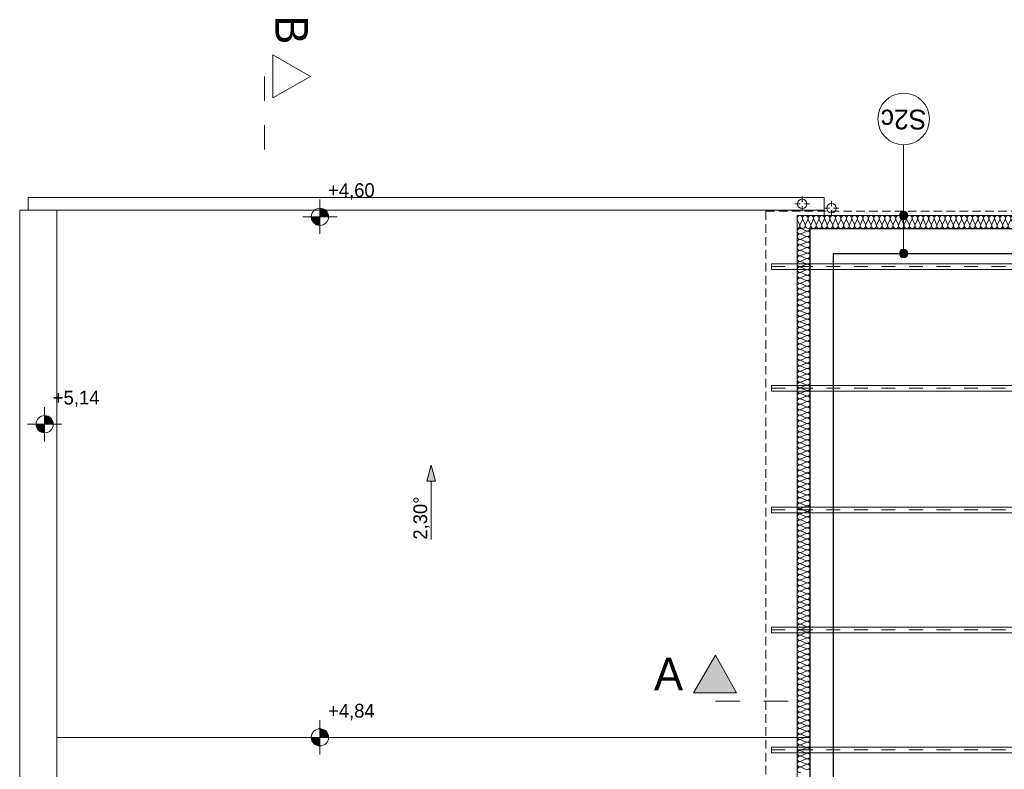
# Model space of a CAD drawing. Extents: x -515158 to -464725, y 20769 to 114053.
# Tile 62 of 69: x -498138 to -486688, y 105335 to 114053. Entities that reach past the tile are written whole.
import ezdxf

# ---------------------------------------------------------------- set-up
doc = ezdxf.new("R2010")
doc.units = 0
doc.header["$MEASUREMENT"] = 0
for name, pattern in [('Dashed', [564.444447, 282.222223, -282.222223]), ('Krawędzie ukryte', [150, 100, -50]), ('Przerywana', [320, 160, -160])]:
    doc.linetypes.add(name, pattern=pattern)
for name, color, linetype, lineweight in [('#podkład', 252, 'Continuous', 9), ('0_Nr_Pióra__21', 252, 'Continuous', 9), ('Arch ocieplenie_Nr_Pióra__44', 252, 'Continuous', 9), ('Arch opisy_Nr_Pióra__1', 252, 'Continuous', 25), ('Arch opisy_Nr_Pióra__21', 252, 'Continuous', 9), ('Arch wykończenie_Nr_Pióra__3', 252, 'Continuous', 18), ('INWENT DACH_Nr_Pióra__2', 252, 'Continuous', 13), ('INWENT DACH_Nr_Pióra__21', 252, 'Continuous', 9), ('INWENT KONST. DREWNIANA_Nr_Pióra__2', 252, 'Continuous', 13), ('INWENT KONST. DREWNIANA_Nr_Pióra__21', 252, 'Continuous', 9), ('INWENT OPISY_Nr_Pióra__21', 252, 'Continuous', 9), ('INWENT OPISY_Nr_Pióra__41', 252, 'Continuous', 15), ('INWENT RURY SPUSTOWE_Nr_Pióra__2', 252, 'Continuous', 13), ('INWENT RZĘDNE_Nr_Pióra__21', 252, 'Continuous', 9), ('INWENT.ŚCIANY_Nr_Pióra__1', 252, 'Continuous', 25), ('INWENT.ŚCIANY_Nr_Pióra__2', 252, 'Continuous', 13)]:
    doc.layers.add(name, color=color, linetype=linetype, lineweight=lineweight)
for name, color, linetype in [('Arch ocieplenie', 252, 'Continuous'), ('Arch opisy', 252, 'Continuous'), ('INWENT DACH', 252, 'Continuous'), ('INWENT RZĘDNE', 252, 'Continuous')]:
    doc.layers.add(name, color=color, linetype=linetype)
doc.styles.add('GENERATED_STYLE_3', font='txt')
doc.styles.add('GENERATED_STYLE_7', font='txt')

# ---------------------------------------------------------------- blocks, each defined once
blk = doc.blocks.new('Linia_166', base_point=(-487859, 115088))
at = {"layer": 'Arch opisy_Nr_Pióra__21', "linetype": 'Continuous'}
blk.add_line((-487859, 115088), (-487859, 115910), dxfattribs=at)
blk.add_circle((-487859, 116210), 300, dxfattribs=at)
blk = doc.blocks.new('Linia_165', base_point=(-487859, 114647))
at = {"layer": 'Arch opisy_Nr_Pióra__21', "linetype": 'Continuous'}
for points in [[(-487809, 115088), (-487813, 115107), (-487824, 115123), (-487840, 115134), (-487859, 115138), (-487878, 115134), (-487894, 115123), (-487905, 115107), (-487909, 115088), (-487905, 115069), (-487894, 115052), (-487878, 115041), (-487859, 115038), (-487840, 115041), (-487824, 115052), (-487813, 115069)], [(-487809, 114647), (-487813, 114667), (-487824, 114683), (-487840, 114694), (-487859, 114697), (-487878, 114694), (-487894, 114683), (-487905, 114667), (-487909, 114647), (-487905, 114628), (-487894, 114612), (-487878, 114601), (-487859, 114597), (-487840, 114601), (-487824, 114612), (-487813, 114628)]]:
    blk.add_hatch(color=256, dxfattribs=at).paths.add_polyline_path(points, flags=0)
blk.add_line((-487859, 114697), (-487859, 115038), dxfattribs=at)
for centre in [(-487859, 115088), (-487859, 114647)]:
    blk.add_circle(centre, 50, dxfattribs=at)
blk = doc.blocks.new('Koty wysokościowe_55', base_point=(-497848, 112660))
at = {"layer": 'INWENT RZĘDNE_Nr_Pióra__21', "linetype": 'Continuous'}
for points in [[(-497848, 112660), (-497748, 112660), (-497756, 112698), (-497777, 112731), (-497810, 112752), (-497848, 112760)], [(-497848, 112660), (-497948, 112660), (-497940, 112622), (-497919, 112589), (-497886, 112568), (-497848, 112560)]]:
    blk.add_hatch(color=256, dxfattribs=at).paths.add_polyline_path(points, flags=0)
for p, q in [((-497848, 112460), (-497848, 112860)), ((-498048, 112660), (-497648, 112660))]:
    blk.add_line(p, q, dxfattribs=at)
blk.add_circle((-497848, 112660), 100, dxfattribs=at)
at = {"layer": 'INWENT RZĘDNE_Nr_Pióra__21', "insert": (-497753, 112860), "char_height": 160, "attachment_point": 7, "style": 'GENERATED_STYLE_3'}
blk.add_mtext('{+5,14}', dxfattribs=at)
blk = doc.blocks.new('Koty wysokościowe_54', base_point=(-494647, 115073))
at = {"layer": 'INWENT RZĘDNE_Nr_Pióra__21', "linetype": 'Continuous'}
for points in [[(-494647, 115073), (-494747, 115073), (-494739, 115034), (-494718, 115002), (-494685, 114980), (-494647, 114973)], [(-494647, 115073), (-494547, 115073), (-494555, 115111), (-494576, 115143), (-494609, 115165), (-494647, 115173)]]:
    blk.add_hatch(color=256, dxfattribs=at).paths.add_polyline_path(points, flags=0)
for p, q in [((-494647, 114873), (-494647, 115273)), ((-494847, 115073), (-494447, 115073))]:
    blk.add_line(p, q, dxfattribs=at)
blk.add_circle((-494647, 115073), 100, dxfattribs=at)
at = {"layer": 'INWENT RZĘDNE_Nr_Pióra__21', "insert": (-494552, 115273), "char_height": 160, "attachment_point": 7, "style": 'GENERATED_STYLE_3'}
blk.add_mtext('{+4,60}', dxfattribs=at)
blk = doc.blocks.new('Koty wysokościowe_53', base_point=(-494647, 109018))
at = {"layer": 'INWENT RZĘDNE_Nr_Pióra__21', "linetype": 'Continuous'}
for points in [[(-494647, 109018), (-494747, 109018), (-494739, 108979), (-494718, 108947), (-494685, 108925), (-494647, 108918)], [(-494647, 109018), (-494547, 109018), (-494555, 109056), (-494576, 109088), (-494609, 109110), (-494647, 109118)]]:
    blk.add_hatch(color=256, dxfattribs=at).paths.add_polyline_path(points, flags=0)
for p, q in [((-494647, 108818), (-494647, 109218)), ((-494847, 109018), (-494447, 109018))]:
    blk.add_line(p, q, dxfattribs=at)
blk.add_circle((-494647, 109018), 100, dxfattribs=at)
at = {"layer": 'INWENT RZĘDNE_Nr_Pióra__21', "insert": (-494552, 109218), "char_height": 160, "attachment_point": 7, "style": 'GENERATED_STYLE_3'}
blk.add_mtext('{+4,84}', dxfattribs=at)
blk = doc.blocks.new('Linia_19', base_point=(-493353, 111318))
at = {"layer": 'INWENT DACH_Nr_Pióra__21', "linetype": 'Continuous'}
blk.add_hatch(color=256, dxfattribs=at).paths.add_polyline_path([(-493353, 112185), (-493303, 111998), (-493403, 111998)], flags=0)
at = {"layer": 'INWENT DACH_Nr_Pióra__2', "linetype": 'Continuous'}
blk.add_line((-493353, 111318), (-493353, 111998), dxfattribs=at)
at = {"layer": 'INWENT DACH_Nr_Pióra__21', "linetype": 'Continuous'}
for p, q in [((-493353, 112185), (-493403, 111998)), ((-493353, 112185), (-493303, 111998)), ((-493303, 111998), (-493403, 111998))]:
    blk.add_line(p, q, dxfattribs=at)
blk = doc.blocks.new('Izolacja cieplna 14_240', base_point=(-489098, 114938))
at = {"layer": 'Arch ocieplenie_Nr_Pióra__44', "linetype": 'Continuous'}
for p, q in [((-489096, 115043), (-489069, 114982)), ((-489064, 114982), (-489037, 115043)), ((-489032, 115043), (-489005, 114982)), ((-489000, 114982), (-488973, 115043)), ((-488968, 115043), (-488942, 114982)), ((-488936, 114982), (-488910, 115043)), ((-488904, 115043), (-488878, 114982)), ((-488873, 114982), (-488846, 115043)), ((-488841, 115043), (-488814, 114982)), ((-488809, 114982), (-488782, 115043)), ((-488777, 115043), (-488750, 114982)), ((-488745, 114982), (-488718, 115043)), ((-488713, 115043), (-488687, 114982)), ((-488681, 114982), (-488655, 115043)), ((-488649, 115043), (-488623, 114982)), ((-488617, 114982), (-488591, 115043)), ((-488586, 115043), (-488559, 114982)), ((-488554, 114982), (-488527, 115043)), ((-488522, 115043), (-488495, 114982)), ((-488490, 114982), (-488463, 115043)), ((-488458, 115043), (-488432, 114982)), ((-488426, 114982), (-488400, 115043)), ((-488394, 115043), (-488368, 114982)), ((-488362, 114982), (-488336, 115043)), ((-488331, 115043), (-488304, 114982)), ((-488299, 114982), (-488272, 115043)), ((-488267, 115043), (-488240, 114982)), ((-488235, 114982), (-488208, 115043)), ((-488203, 115043), (-488177, 114982)), ((-488171, 114982), (-488145, 115043)), ((-488139, 115043), (-488113, 114982)), ((-488107, 114982), (-488081, 115043)), ((-488076, 115043), (-488049, 114982)), ((-488044, 114982), (-488017, 115043)), ((-488012, 115043), (-487985, 114982)), ((-487980, 114982), (-487953, 115043)), ((-487948, 115043), (-487922, 114982)), ((-487916, 114982), (-487890, 115043)), ((-487884, 115043), (-487858, 114982)), ((-487852, 114982), (-487826, 115043)), ((-487821, 115043), (-487794, 114982)), ((-487789, 114982), (-487762, 115043)), ((-487757, 115043), (-487730, 114982)), ((-487725, 114982), (-487698, 115043)), ((-487693, 115043), (-487666, 114982)), ((-487661, 114982), (-487635, 115043)), ((-487629, 115043), (-487603, 114982)), ((-487597, 114982), (-487571, 115043)), ((-487565, 115043), (-487539, 114982)), ((-487534, 114982), (-487507, 115043)), ((-487502, 115043), (-487475, 114982)), ((-487470, 114982), (-487443, 115043)), ((-487438, 115043), (-487411, 114982)), ((-487406, 114982), (-487380, 115043)), ((-487374, 115043), (-487348, 114982)), ((-487342, 114982), (-487316, 115043)), ((-487310, 115043), (-487284, 114982)), ((-487279, 114982), (-487252, 115043)), ((-487247, 115043), (-487220, 114982)), ((-487215, 114982), (-487188, 115043)), ((-487183, 115043), (-487156, 114982)), ((-487151, 114982), (-487125, 115043)), ((-487119, 115043), (-487093, 114982)), ((-487087, 114982), (-487061, 115043)), ((-487055, 115043), (-487029, 114982)), ((-487024, 114982), (-486997, 115043)), ((-486992, 115043), (-486965, 114982)), ((-486960, 114982), (-486933, 115043)), ((-486928, 115043), (-486901, 114982)), ((-486896, 114982), (-486870, 115043)), ((-486864, 115043), (-486838, 114982)), ((-486832, 114982), (-486806, 115043)), ((-486800, 115043), (-486774, 114982)), ((-486769, 114982), (-486742, 115043)), ((-486737, 115043), (-486710, 114982)), ((-486705, 114982), (-486678, 115043)), ((-486673, 115043), (-486646, 114982)), ((-486641, 114982), (-486614, 115043)), ((-486609, 115043), (-486583, 114982)), ((-486577, 114982), (-486551, 115043)), ((-486545, 115043), (-486519, 114982)), ((-486514, 114982), (-486487, 115043)), ((-486482, 115043), (-486455, 114982)), ((-486450, 114982), (-486423, 115043)), ((-486418, 115043), (-486391, 114982)), ((-486386, 114982), (-486359, 115043)), ((-486354, 115043), (-486328, 114982)), ((-486322, 114982), (-486296, 115043)), ((-486290, 115043), (-486264, 114982)), ((-486258, 114982), (-486232, 115043)), ((-486227, 115043), (-486200, 114982)), ((-486195, 114982), (-486168, 115043)), ((-486163, 115043), (-486136, 114982)), ((-486131, 114982), (-486104, 115043)), ((-486099, 115043), (-486073, 114982)), ((-486067, 114982), (-486041, 115043)), ((-486035, 115043), (-486009, 114982)), ((-486003, 114982), (-485977, 115043)), ((-485972, 115043), (-485945, 114982)), ((-485940, 114982), (-485913, 115043)), ((-485908, 115043), (-485881, 114982)), ((-485876, 114982), (-485849, 115043)), ((-485844, 115043), (-485818, 114982)), ((-485812, 114982), (-485786, 115043)), ((-485780, 115043), (-485754, 114982)), ((-485748, 114982), (-485722, 115043)), ((-485717, 115043), (-485690, 114982)), ((-485685, 114982), (-485658, 115043)), ((-485653, 115043), (-485626, 114982)), ((-485621, 114982), (-485594, 115043)), ((-485589, 115043), (-485563, 114982)), ((-485557, 114982), (-485531, 115043)), ((-485525, 115043), (-485499, 114982)), ((-485493, 114982), (-485467, 115043)), ((-485462, 115043), (-485435, 114982)), ((-485430, 114982), (-485403, 115043)), ((-485398, 115043), (-485371, 114982)), ((-485366, 114982), (-485339, 115043)), ((-485334, 115043), (-485307, 114982)), ((-485302, 114982), (-485276, 115043)), ((-485270, 115043), (-485244, 114982)), ((-485238, 114982), (-485212, 115043)), ((-485206, 115043), (-485180, 114982)), ((-485175, 114982), (-485148, 115043)), ((-485143, 115043), (-485116, 114982)), ((-485111, 114982), (-485084, 115043)), ((-485079, 115043), (-485052, 114982)), ((-485047, 114982), (-485021, 115043)), ((-485015, 115043), (-484989, 114982)), ((-484983, 114982), (-484957, 115043)), ((-484951, 115043), (-484925, 114982)), ((-484920, 114982), (-484893, 115043)), ((-484888, 115043), (-484861, 114982)), ((-484856, 114982), (-484829, 115043)), ((-484824, 115043), (-484797, 114982)), ((-484792, 114982), (-484766, 115043)), ((-484760, 115043), (-484734, 114982)), ((-484728, 114982), (-484702, 115043)), ((-484696, 115043), (-484670, 114982)), ((-484665, 114982), (-484638, 115043)), ((-484633, 115043), (-484606, 114982)), ((-484601, 114982), (-484574, 115043)), ((-484569, 115043), (-484542, 114982)), ((-484537, 114982), (-484511, 115043)), ((-484505, 115043), (-484479, 114982)), ((-484473, 114982), (-484447, 115043)), ((-484441, 115043), (-484415, 114982)), ((-484410, 114982), (-484383, 115043)), ((-484378, 115043), (-484351, 114982)), ((-484346, 114982), (-484319, 115043)), ((-484314, 115043), (-484287, 114982)), ((-484282, 114982), (-484256, 115043)), ((-484250, 115043), (-484224, 114982)), ((-484218, 114982), (-484192, 115043)), ((-484186, 115043), (-484160, 114982)), ((-484155, 114982), (-484128, 115043)), ((-484123, 115043), (-484096, 114982)), ((-484091, 114982), (-484064, 115043)), ((-484059, 115043), (-484032, 114982)), ((-484027, 114982), (-484000, 115043)), ((-483995, 115043), (-483969, 114982)), ((-483963, 114982), (-483937, 115043)), ((-483931, 115043), (-483905, 114982)), ((-483899, 114982), (-483873, 115043)), ((-483868, 115043), (-483841, 114982)), ((-483836, 114982), (-483809, 115043)), ((-483804, 115043), (-483777, 114982)), ((-483772, 114982), (-483745, 115043)), ((-483740, 115043), (-483714, 114982)), ((-483708, 114982), (-483682, 115043)), ((-483676, 115043), (-483650, 114982)), ((-483644, 114982), (-483618, 115043)), ((-483613, 115043), (-483586, 114982)), ((-483581, 114982), (-483554, 115043)), ((-483549, 115043), (-483522, 114982)), ((-483517, 114982), (-483490, 115043)), ((-483485, 115043), (-483459, 114982)), ((-483453, 114982), (-483427, 115043)), ((-483421, 115043), (-483395, 114982)), ((-483389, 114982), (-483363, 115043)), ((-483358, 115043), (-483331, 114982)), ((-483326, 114982), (-483299, 115043)), ((-483294, 115043), (-483267, 114982)), ((-483262, 114982), (-483235, 115043)), ((-483230, 115043), (-483204, 114982)), ((-483198, 114982), (-483172, 115043)), ((-483166, 115043), (-483140, 114982)), ((-483134, 114982), (-483108, 115043)), ((-483103, 115043), (-483076, 114982)), ((-483071, 114982), (-483044, 115043)), ((-483039, 115043), (-483012, 114982)), ((-483007, 114982), (-482980, 115043)), ((-482975, 115043), (-482948, 114982)), ((-482943, 114982), (-482917, 115043)), ((-482911, 115043), (-482885, 114982)), ((-482879, 114982), (-482853, 115043)), ((-482847, 115043), (-482821, 114982)), ((-482816, 114982), (-482789, 115043)), ((-482784, 115043), (-482757, 114982)), ((-482752, 114982), (-482725, 115043)), ((-482720, 115043), (-482693, 114982)), ((-482688, 114982), (-482662, 115043)), ((-482656, 115043), (-482630, 114982)), ((-482624, 114982), (-482598, 115043)), ((-482592, 115043), (-482566, 114982)), ((-482561, 114982), (-482534, 115043)), ((-482529, 115043), (-482502, 114982)), ((-482497, 114982), (-482470, 115043)), ((-482465, 115043), (-482438, 114982)), ((-482433, 114982), (-482407, 115043)), ((-482401, 115043), (-482375, 114982)), ((-482369, 114982), (-482343, 115043)), ((-482337, 115043), (-482311, 114982)), ((-482306, 114982), (-482279, 115043)), ((-482274, 115043), (-482247, 114982)), ((-482242, 114982), (-482215, 115043)), ((-482210, 115043), (-482183, 114982)), ((-482178, 114982), (-482152, 115043)), ((-482146, 115043), (-482120, 114982)), ((-482114, 114982), (-482088, 115043)), ((-482082, 115043), (-482056, 114982)), ((-482051, 114982), (-482024, 115043)), ((-482019, 115043), (-481992, 114982)), ((-481987, 114982), (-481960, 115043)), ((-481955, 115043), (-481928, 114982)), ((-481923, 114982), (-481897, 115043)), ((-481891, 115043), (-481865, 114982)), ((-481859, 114982), (-481833, 115043)), ((-481827, 115043), (-481801, 114982)), ((-481796, 114982), (-481769, 115043)), ((-481764, 115043), (-481737, 114982)), ((-481732, 114982), (-481705, 115043)), ((-481700, 115043), (-481673, 114982)), ((-481668, 114982), (-481641, 115043)), ((-481636, 115043), (-481610, 114982)), ((-481604, 114982), (-481578, 115043)), ((-481572, 115043), (-481546, 114982)), ((-481540, 114982), (-481514, 115043)), ((-481509, 115043), (-481482, 114982)), ((-481477, 114982), (-481450, 115043)), ((-481445, 115043), (-481418, 114982)), ((-481413, 114982), (-481386, 115043)), ((-481381, 115043), (-481355, 114982)), ((-481349, 114982), (-481323, 115043)), ((-481317, 115043), (-481291, 114982)), ((-481285, 114982), (-481259, 115043)), ((-481254, 115043), (-481227, 114982)), ((-481222, 114982), (-481195, 115043)), ((-481190, 115043), (-481163, 114982)), ((-481158, 114982), (-481131, 115043)), ((-481126, 115043), (-481100, 114982)), ((-481094, 114982), (-481068, 115043)), ((-481062, 115043), (-481036, 114982)), ((-481030, 114982), (-481004, 115043)), ((-480999, 115043), (-480972, 114982)), ((-480967, 114982), (-480940, 115043)), ((-480935, 115043), (-480908, 114982)), ((-480903, 114982), (-480876, 115043)), ((-480871, 115043), (-480845, 114982)), ((-480839, 114982), (-480813, 115043)), ((-480807, 115043), (-480781, 114982)), ((-480775, 114982), (-480749, 115043)), ((-480744, 115043), (-480717, 114982)), ((-480712, 114982), (-480685, 115043)), ((-480680, 115043), (-480653, 114982)), ((-480648, 114982), (-480621, 115043)), ((-480616, 115043), (-480589, 114982)), ((-480584, 114982), (-480558, 115043)), ((-480552, 115043), (-480526, 114982)), ((-480520, 114982), (-480494, 115043)), ((-480489, 115043), (-480462, 114982)), ((-480457, 114982), (-480430, 115043)), ((-480425, 115043), (-480398, 114982)), ((-480393, 114982), (-480366, 115043))]:
    blk.add_line(p, q, dxfattribs=at)
for centre, start_param, end_param in [((-489066, 115056), 4.299595, 8.266775), ((-489003, 115056), 4.299595, 8.266775), ((-488939, 115056), 4.299595, 8.266775), ((-488875, 115056), 4.299595, 8.266775), ((-488811, 115056), 4.299595, 8.266775), ((-488748, 115056), 4.299595, 8.266775), ((-488684, 115056), 4.299595, 8.266775), ((-488620, 115056), 4.299595, 8.266775), ((-488556, 115056), 4.299595, 8.266775), ((-488493, 115056), 4.299595, 8.266775), ((-488429, 115056), 4.299595, 8.266775), ((-488365, 115056), 4.299595, 8.266775), ((-488301, 115056), 4.299595, 8.266775), ((-488238, 115056), 4.299595, 8.266775), ((-488174, 115056), 4.299595, 8.266775), ((-488110, 115056), 4.299595, 8.266775), ((-488046, 115056), 4.299595, 8.266775), ((-487983, 115056), 4.299595, 8.266775), ((-487919, 115056), 4.299595, 8.266775), ((-487855, 115056), 4.299595, 8.266775), ((-487791, 115056), 4.299595, 8.266775), ((-487728, 115056), 4.299595, 8.266775), ((-487664, 115056), 4.299595, 8.266775), ((-487600, 115056), 4.299595, 8.266775), ((-487536, 115056), 4.299595, 8.266775), ((-487473, 115056), 4.299595, 8.266775), ((-487409, 115056), 4.299595, 8.266775), ((-487345, 115056), 4.299595, 8.266775), ((-487281, 115056), 4.299595, 8.266775), ((-487218, 115056), 4.299595, 8.266775), ((-487154, 115056), 4.299595, 8.266775), ((-487090, 115056), 4.299595, 8.266775), ((-487026, 115056), 4.299595, 8.266775), ((-486962, 115056), 4.299595, 8.266775), ((-486899, 115056), 4.299595, 8.266775), ((-486835, 115056), 4.299595, 8.266775), ((-486771, 115056), 4.299595, 8.266775), ((-486707, 115056), 4.299595, 8.266775), ((-486644, 115056), 4.299595, 8.266775), ((-486580, 115056), 4.299595, 8.266775), ((-486516, 115056), 4.299595, 8.266775), ((-486452, 115056), 4.299595, 8.266775), ((-486389, 115056), 4.299595, 8.266775), ((-486325, 115056), 4.299595, 8.266775), ((-486261, 115056), 4.299595, 8.266775), ((-486197, 115056), 4.299595, 8.266775), ((-486134, 115056), 4.299595, 8.266775), ((-486070, 115056), 4.299595, 8.266775), ((-486006, 115056), 4.299595, 8.266775), ((-485942, 115056), 4.299595, 8.266775), ((-485879, 115056), 4.299595, 8.266775), ((-485815, 115056), 4.299595, 8.266775), ((-485751, 115056), 4.299595, 8.266775), ((-485687, 115056), 4.299595, 8.266775), ((-485624, 115056), 4.299595, 8.266775), ((-485560, 115056), 4.299595, 8.266775), ((-485496, 115056), 4.299595, 8.266775), ((-485432, 115056), 4.299595, 8.266775), ((-485369, 115056), 4.299595, 8.266775), ((-485305, 115056), 4.299595, 8.266775), ((-485241, 115056), 4.299595, 8.266775), ((-485177, 115056), 4.299595, 8.266775), ((-485114, 115056), 4.299595, 8.266775), ((-485050, 115056), 4.299595, 8.266775), ((-484986, 115056), 4.299595, 8.266775), ((-484922, 115056), 4.299595, 8.266775), ((-484859, 115056), 4.299595, 8.266775), ((-484795, 115056), 4.299595, 8.266775), ((-484731, 115056), 4.299595, 8.266775), ((-484667, 115056), 4.299595, 8.266775), ((-484603, 115056), 4.299595, 8.266775), ((-484540, 115056), 4.299595, 8.266775), ((-484476, 115056), 4.299595, 8.266775), ((-484412, 115056), 4.299595, 8.266775), ((-484348, 115056), 4.299595, 8.266775), ((-484285, 115056), 4.299595, 8.266775), ((-484221, 115056), 4.299595, 8.266775), ((-484157, 115056), 4.299595, 8.266775), ((-484093, 115056), 4.299595, 8.266775), ((-484030, 115056), 4.299595, 8.266775), ((-483966, 115056), 4.299595, 8.266775), ((-483902, 115056), 4.299595, 8.266775), ((-483838, 115056), 4.299595, 8.266775), ((-483775, 115056), 4.299595, 8.266775), ((-483711, 115056), 4.299595, 8.266775), ((-483647, 115056), 4.299595, 8.266775), ((-483583, 115056), 4.299595, 8.266775), ((-483520, 115056), 4.299595, 8.266775), ((-483456, 115056), 4.299595, 8.266775), ((-483392, 115056), 4.299595, 8.266775), ((-483328, 115056), 4.299595, 8.266775), ((-483265, 115056), 4.299595, 8.266775), ((-483201, 115056), 4.299595, 8.266775), ((-483137, 115056), 4.299595, 8.266775), ((-483073, 115056), 4.299595, 8.266775), ((-483010, 115056), 4.299595, 8.266775), ((-482946, 115056), 4.299595, 8.266775), ((-482882, 115056), 4.299595, 8.266775), ((-482818, 115056), 4.299595, 8.266775), ((-482755, 115056), 4.299595, 8.266775), ((-482691, 115056), 4.299595, 8.266775), ((-482627, 115056), 4.299595, 8.266775), ((-482563, 115056), 4.299595, 8.266775), ((-482500, 115056), 4.299595, 8.266775), ((-482436, 115056), 4.299595, 8.266775), ((-482372, 115056), 4.299595, 8.266775), ((-482308, 115056), 4.299595, 8.266775), ((-482244, 115056), 4.299595, 8.266775), ((-482181, 115056), 4.299595, 8.266775), ((-482117, 115056), 4.299595, 8.266775), ((-482053, 115056), 4.299595, 8.266775), ((-481989, 115056), 4.299595, 8.266775), ((-481926, 115056), 4.299595, 8.266775), ((-481862, 115056), 4.299595, 8.266775), ((-481798, 115056), 4.299595, 8.266775), ((-481734, 115056), 4.299595, 8.266775), ((-481671, 115056), 4.299595, 8.266775), ((-481607, 115056), 4.299595, 8.266775), ((-481543, 115056), 4.299595, 8.266775), ((-481479, 115056), 4.299595, 8.266775), ((-481416, 115056), 4.299595, 8.266775), ((-481352, 115056), 4.299595, 8.266775), ((-481288, 115056), 4.299595, 8.266775), ((-481224, 115056), 4.299595, 8.266775), ((-481161, 115056), 4.299595, 8.266775), ((-481097, 115056), 4.299595, 8.266775), ((-481033, 115056), 4.299595, 8.266775), ((-480969, 115056), 4.299595, 8.266775), ((-480906, 115056), 4.299595, 8.266775), ((-480842, 115056), 4.299595, 8.266775), ((-480778, 115056), 4.299595, 8.266775), ((-480714, 115056), 4.299595, 8.266775), ((-480651, 115056), 4.299595, 8.266775), ((-480587, 115056), 4.299595, 8.266775), ((-480523, 115056), 4.299595, 8.266775), ((-480459, 115056), 4.299595, 8.266775), ((-480396, 115056), 4.299595, 8.266775), ((-489098, 114970), 3.141593, 5.125182), ((-489035, 114970), 1.158004, 5.125183), ((-488971, 114970), 1.158004, 5.125183), ((-488907, 114970), 1.158004, 5.125183), ((-488843, 114970), 1.158004, 5.125183), ((-488780, 114970), 1.158004, 5.125183), ((-488716, 114970), 1.158004, 5.125183), ((-488652, 114970), 1.158004, 5.125183), ((-488588, 114970), 1.158004, 5.125183), ((-488525, 114970), 1.158004, 5.125183), ((-488461, 114970), 1.158004, 5.125183), ((-488397, 114970), 1.158004, 5.125183), ((-488333, 114970), 1.158004, 5.125183), ((-488269, 114970), 1.158004, 5.125183), ((-488206, 114970), 1.158004, 5.125183), ((-488142, 114970), 1.158004, 5.125183), ((-488078, 114970), 1.158004, 5.125183), ((-488014, 114970), 1.158004, 5.125183), ((-487951, 114970), 1.158004, 5.125183), ((-487887, 114970), 1.158004, 5.125183), ((-487823, 114970), 1.158004, 5.125183), ((-487759, 114970), 1.158004, 5.125183), ((-487696, 114970), 1.158004, 5.125183), ((-487632, 114970), 1.158004, 5.125183), ((-487568, 114970), 1.158004, 5.125183), ((-487504, 114970), 1.158004, 5.125183), ((-487441, 114970), 1.158004, 5.125183), ((-487377, 114970), 1.158004, 5.125183), ((-487313, 114970), 1.158004, 5.125183), ((-487249, 114970), 1.158004, 5.125183), ((-487186, 114970), 1.158004, 5.125183), ((-487122, 114970), 1.158004, 5.125183), ((-487058, 114970), 1.158004, 5.125183), ((-486994, 114970), 1.158004, 5.125183), ((-486931, 114970), 1.158004, 5.125183), ((-486867, 114970), 1.158004, 5.125183), ((-486803, 114970), 1.158004, 5.125183), ((-486739, 114970), 1.158004, 5.125183), ((-486676, 114970), 1.158004, 5.125183), ((-486612, 114970), 1.158004, 5.125183), ((-486548, 114970), 1.158004, 5.125183), ((-486484, 114970), 1.158004, 5.125183), ((-486421, 114970), 1.158004, 5.125183), ((-486357, 114970), 1.158004, 5.125183), ((-486293, 114970), 1.158004, 5.125183), ((-486229, 114970), 1.158004, 5.125183), ((-486166, 114970), 1.158004, 5.125183), ((-486102, 114970), 1.158004, 5.125183), ((-486038, 114970), 1.158004, 5.125183), ((-485974, 114970), 1.158004, 5.125183), ((-485910, 114970), 1.158004, 5.125183), ((-485847, 114970), 1.158004, 5.125183), ((-485783, 114970), 1.158004, 5.125183), ((-485719, 114970), 1.158004, 5.125183), ((-485655, 114970), 1.158004, 5.125183), ((-485592, 114970), 1.158004, 5.125183), ((-485528, 114970), 1.158004, 5.125183), ((-485464, 114970), 1.158004, 5.125183), ((-485400, 114970), 1.158004, 5.125183), ((-485337, 114970), 1.158004, 5.125183), ((-485273, 114970), 1.158004, 5.125183), ((-485209, 114970), 1.158004, 5.125183), ((-485145, 114970), 1.158004, 5.125183), ((-485082, 114970), 1.158004, 5.125183), ((-485018, 114970), 1.158004, 5.125183), ((-484954, 114970), 1.158004, 5.125183), ((-484890, 114970), 1.158004, 5.125183), ((-484827, 114970), 1.158004, 5.125183), ((-484763, 114970), 1.158004, 5.125183), ((-484699, 114970), 1.158004, 5.125183), ((-484635, 114970), 1.158004, 5.125183), ((-484572, 114970), 1.158004, 5.125183), ((-484508, 114970), 1.158004, 5.125183), ((-484444, 114970), 1.158004, 5.125183), ((-484380, 114970), 1.158004, 5.125183), ((-484317, 114970), 1.158004, 5.125183), ((-484253, 114970), 1.158004, 5.125183), ((-484189, 114970), 1.158004, 5.125183), ((-484125, 114970), 1.158004, 5.125183), ((-484062, 114970), 1.158004, 5.125183), ((-483998, 114970), 1.158004, 5.125183), ((-483934, 114970), 1.158004, 5.125183), ((-483870, 114970), 1.158004, 5.125183), ((-483807, 114970), 1.158004, 5.125183), ((-483743, 114970), 1.158004, 5.125183), ((-483679, 114970), 1.158004, 5.125183), ((-483615, 114970), 1.158004, 5.125183), ((-483552, 114970), 1.158004, 5.125183), ((-483488, 114970), 1.158004, 5.125183), ((-483424, 114970), 1.158004, 5.125183), ((-483360, 114970), 1.158004, 5.125183), ((-483296, 114970), 1.158004, 5.125183), ((-483233, 114970), 1.158004, 5.125183), ((-483169, 114970), 1.158004, 5.125183), ((-483105, 114970), 1.158004, 5.125183), ((-483041, 114970), 1.158004, 5.125183), ((-482978, 114970), 1.158004, 5.125183), ((-482914, 114970), 1.158004, 5.125183), ((-482850, 114970), 1.158004, 5.125183), ((-482786, 114970), 1.158004, 5.125183), ((-482723, 114970), 1.158004, 5.125183), ((-482659, 114970), 1.158004, 5.125183), ((-482595, 114970), 1.158004, 5.125183), ((-482531, 114970), 1.158004, 5.125183), ((-482468, 114970), 1.158004, 5.125183), ((-482404, 114970), 1.158004, 5.125183), ((-482340, 114970), 1.158004, 5.125183), ((-482276, 114970), 1.158004, 5.125183), ((-482213, 114970), 1.158004, 5.125183), ((-482149, 114970), 1.158004, 5.125183), ((-482085, 114970), 1.158004, 5.125183), ((-482021, 114970), 1.158004, 5.125183), ((-481958, 114970), 1.158004, 5.125183), ((-481894, 114970), 1.158004, 5.125183), ((-481830, 114970), 1.158004, 5.125183), ((-481766, 114970), 1.158004, 5.125183), ((-481703, 114970), 1.158004, 5.125183), ((-481639, 114970), 1.158004, 5.125183), ((-481575, 114970), 1.158004, 5.125183), ((-481511, 114970), 1.158004, 5.125183), ((-481448, 114970), 1.158004, 5.125183), ((-481384, 114970), 1.158004, 5.125183), ((-481320, 114970), 1.158004, 5.125183), ((-481256, 114970), 1.158004, 5.125183), ((-481193, 114970), 1.158004, 5.125183), ((-481129, 114970), 1.158004, 5.125183), ((-481065, 114970), 1.158004, 5.125183), ((-481001, 114970), 1.158004, 5.125183), ((-480937, 114970), 1.158004, 5.125183), ((-480874, 114970), 1.158004, 5.125183), ((-480810, 114970), 1.158004, 5.125183), ((-480746, 114970), 1.158004, 5.125183), ((-480682, 114970), 1.158004, 5.125183), ((-480619, 114970), 1.158004, 5.125183), ((-480555, 114970), 1.158004, 5.125183), ((-480491, 114970), 1.158004, 5.125183), ((-480427, 114970), 1.158004, 5.125183), ((-480364, 114970), 1.158004, 3.141593)]:
    blk.add_ellipse(centre, major_axis=(0, 31.9), ratio=0.999266, start_param=start_param, end_param=end_param, dxfattribs=at)
blk = doc.blocks.new('Izolacja cieplna 14_238', base_point=(-488948, 102858))
at = {"layer": 'Arch ocieplenie_Nr_Pióra__44', "linetype": 'Continuous'}
for p, q in [((-488993, 114908), (-489054, 114935)), ((-489054, 114876), (-488993, 114903)), ((-488993, 114844), (-489054, 114871)), ((-489054, 114812), (-488993, 114839)), ((-488993, 114781), (-489054, 114807)), ((-489054, 114749), (-488993, 114775)), ((-488993, 114717), (-489054, 114743)), ((-489054, 114685), (-488993, 114711)), ((-488993, 114653), (-489054, 114679)), ((-489054, 114621), (-488993, 114647)), ((-488993, 114589), (-489054, 114615)), ((-489054, 114557), (-488993, 114583)), ((-488993, 114525), (-489054, 114551)), ((-489054, 114493), (-488993, 114519)), ((-488993, 114461), (-489054, 114488)), ((-489054, 114429), (-488993, 114456)), ((-488993, 114397), (-489054, 114424)), ((-489054, 114365), (-488993, 114392)), ((-488993, 114333), (-489054, 114360)), ((-489054, 114301), (-488993, 114328)), ((-488993, 114269), (-489054, 114296)), ((-489054, 114237), (-488993, 114264)), ((-488993, 114205), (-489054, 114232)), ((-489054, 114173), (-488993, 114200)), ((-488993, 114141), (-489054, 114168)), ((-489054, 114109), (-488993, 114136)), ((-488993, 114077), (-489054, 114104)), ((-489054, 114046), (-488993, 114072)), ((-488993, 114014), (-489054, 114040)), ((-489054, 113982), (-488993, 114008)), ((-488993, 113950), (-489054, 113976)), ((-489054, 113918), (-488993, 113944)), ((-488993, 113886), (-489054, 113912)), ((-489054, 113854), (-488993, 113880)), ((-488993, 113822), (-489054, 113848)), ((-489054, 113790), (-488993, 113816)), ((-488993, 113758), (-489054, 113784)), ((-489054, 113726), (-488993, 113753)), ((-488993, 113694), (-489054, 113721)), ((-489054, 113662), (-488993, 113689)), ((-488993, 113630), (-489054, 113657)), ((-489054, 113598), (-488993, 113625)), ((-488993, 113566), (-489054, 113593)), ((-489054, 113534), (-488993, 113561)), ((-488993, 113502), (-489054, 113529)), ((-489054, 113470), (-488993, 113497)), ((-488993, 113438), (-489054, 113465)), ((-489054, 113406), (-488993, 113433)), ((-488993, 113374), (-489054, 113401)), ((-489054, 113342), (-488993, 113369)), ((-488993, 113310), (-489054, 113337)), ((-489054, 113279), (-488993, 113305)), ((-488993, 113247), (-489054, 113273)), ((-489054, 113215), (-488993, 113241)), ((-488993, 113183), (-489054, 113209)), ((-489054, 113151), (-488993, 113177)), ((-488993, 113119), (-489054, 113145)), ((-489054, 113087), (-488993, 113113)), ((-488993, 113055), (-489054, 113081)), ((-489054, 113023), (-488993, 113049)), ((-488993, 112991), (-489054, 113017)), ((-489054, 112959), (-488993, 112986)), ((-488993, 112927), (-489054, 112954)), ((-489054, 112895), (-488993, 112922)), ((-488993, 112863), (-489054, 112890)), ((-489054, 112831), (-488993, 112858)), ((-488993, 112799), (-489054, 112826)), ((-489054, 112767), (-488993, 112794)), ((-488993, 112735), (-489054, 112762)), ((-489054, 112703), (-488993, 112730)), ((-488993, 112671), (-489054, 112698)), ((-489054, 112639), (-488993, 112666)), ((-488993, 112607), (-489054, 112634)), ((-489054, 112575), (-488993, 112602)), ((-488993, 112543), (-489054, 112570)), ((-489054, 112512), (-488993, 112538)), ((-488993, 112480), (-489054, 112506)), ((-489054, 112448), (-488993, 112474)), ((-488993, 112416), (-489054, 112442)), ((-489054, 112384), (-488993, 112410)), ((-488993, 112352), (-489054, 112378)), ((-489054, 112320), (-488993, 112346)), ((-488993, 112288), (-489054, 112314)), ((-489054, 112256), (-488993, 112282)), ((-488993, 112224), (-489054, 112251)), ((-489054, 112192), (-488993, 112219)), ((-488993, 112160), (-489054, 112187)), ((-489054, 112128), (-488993, 112155)), ((-488993, 112096), (-489054, 112123)), ((-489054, 112064), (-488993, 112091)), ((-488993, 112032), (-489054, 112059)), ((-489054, 112000), (-488993, 112027)), ((-488993, 111968), (-489054, 111995)), ((-489054, 111936), (-488993, 111963)), ((-488993, 111904), (-489054, 111931)), ((-489054, 111872), (-488993, 111899)), ((-488993, 111840), (-489054, 111867)), ((-489054, 111808), (-488993, 111835)), ((-488993, 111777), (-489054, 111803)), ((-489054, 111745), (-488993, 111771)), ((-488993, 111713), (-489054, 111739)), ((-489054, 111681), (-488993, 111707)), ((-488993, 111649), (-489054, 111675)), ((-489054, 111617), (-488993, 111643)), ((-488993, 111585), (-489054, 111611)), ((-489054, 111553), (-488993, 111579)), ((-488993, 111521), (-489054, 111547)), ((-489054, 111489), (-488993, 111515)), ((-488993, 111457), (-489054, 111484)), ((-489054, 111425), (-488993, 111452)), ((-488993, 111393), (-489054, 111420)), ((-489054, 111361), (-488993, 111388)), ((-488993, 111329), (-489054, 111356)), ((-489054, 111297), (-488993, 111324)), ((-488993, 111265), (-489054, 111292)), ((-489054, 111233), (-488993, 111260)), ((-488993, 111201), (-489054, 111228)), ((-489054, 111169), (-488993, 111196)), ((-488993, 111137), (-489054, 111164)), ((-489054, 111105), (-488993, 111132)), ((-488993, 111073), (-489054, 111100)), ((-489054, 111041), (-488993, 111068)), ((-488993, 111010), (-489054, 111036)), ((-489054, 110978), (-488993, 111004)), ((-488993, 110946), (-489054, 110972)), ((-489054, 110914), (-488993, 110940)), ((-488993, 110882), (-489054, 110908)), ((-489054, 110850), (-488993, 110876)), ((-488993, 110818), (-489054, 110844)), ((-489054, 110786), (-488993, 110812)), ((-488993, 110754), (-489054, 110780)), ((-489054, 110722), (-488993, 110748)), ((-488993, 110690), (-489054, 110717)), ((-489054, 110658), (-488993, 110685)), ((-488993, 110626), (-489054, 110653)), ((-489054, 110594), (-488993, 110621)), ((-488993, 110562), (-489054, 110589)), ((-489054, 110530), (-488993, 110557)), ((-488993, 110498), (-489054, 110525)), ((-489054, 110466), (-488993, 110493)), ((-488993, 110434), (-489054, 110461)), ((-489054, 110402), (-488993, 110429)), ((-488993, 110370), (-489054, 110397)), ((-489054, 110338), (-488993, 110365)), ((-488993, 110306), (-489054, 110333)), ((-489054, 110274), (-488993, 110301)), ((-488993, 110243), (-489054, 110269)), ((-489054, 110211), (-488993, 110237)), ((-488993, 110179), (-489054, 110205)), ((-489054, 110147), (-488993, 110173)), ((-488993, 110115), (-489054, 110141)), ((-489054, 110083), (-488993, 110109)), ((-488993, 110051), (-489054, 110077)), ((-489054, 110019), (-488993, 110045)), ((-488993, 109987), (-489054, 110013)), ((-489054, 109955), (-488993, 109982)), ((-488993, 109923), (-489054, 109950)), ((-489054, 109891), (-488993, 109918)), ((-488993, 109859), (-489054, 109886)), ((-489054, 109827), (-488993, 109854)), ((-488993, 109795), (-489054, 109822)), ((-489054, 109763), (-488993, 109790)), ((-488993, 109731), (-489054, 109758)), ((-489054, 109699), (-488993, 109726)), ((-488993, 109667), (-489054, 109694)), ((-489054, 109635), (-488993, 109662)), ((-488993, 109603), (-489054, 109630)), ((-489054, 109571), (-488993, 109598)), ((-488993, 109539), (-489054, 109566)), ((-489054, 109508), (-488993, 109534)), ((-488993, 109476), (-489054, 109502)), ((-489054, 109444), (-488993, 109470)), ((-488993, 109412), (-489054, 109438)), ((-489054, 109380), (-488993, 109406)), ((-488993, 109348), (-489054, 109374)), ((-489054, 109316), (-488993, 109342)), ((-488993, 109284), (-489054, 109310)), ((-489054, 109252), (-488993, 109278)), ((-488993, 109220), (-489054, 109246)), ((-489054, 109188), (-488993, 109215)), ((-488993, 109156), (-489054, 109183)), ((-489054, 109124), (-488993, 109151)), ((-488993, 109092), (-489054, 109119)), ((-489054, 109060), (-488993, 109087)), ((-488993, 109028), (-489054, 109055)), ((-489054, 108996), (-488993, 109023)), ((-488993, 108964), (-489054, 108991)), ((-489054, 108932), (-488993, 108959)), ((-488993, 108900), (-489054, 108927)), ((-489054, 108868), (-488993, 108895)), ((-488993, 108836), (-489054, 108863)), ((-489054, 108804), (-488993, 108831)), ((-488993, 108772), (-489054, 108799)), ((-489054, 108741), (-488993, 108767)), ((-488993, 108709), (-489054, 108735)), ((-489054, 108677), (-488993, 108703)), ((-488993, 108645), (-489054, 108671))]:
    blk.add_line(p, q, dxfattribs=at)
for centre, start_param, end_param in [((-489066, 114906), 5.870392, 9.837571), ((-489066, 114842), 5.870392, 9.837571), ((-488980, 114938), 2.7288, 4.712389), ((-488980, 114874), 2.7288, 6.695979), ((-488980, 114810), 2.7288, 6.695979), ((-489066, 114778), 5.870392, 9.837571), ((-489066, 114714), 5.870392, 9.837571), ((-488980, 114746), 2.7288, 6.695979), ((-489066, 114650), 5.870392, 9.837571), ((-489066, 114586), 5.870392, 9.837571), ((-488980, 114682), 2.7288, 6.695979), ((-488980, 114618), 2.7288, 6.695979), ((-489066, 114522), 5.870392, 9.837571), ((-488980, 114554), 2.7288, 6.695979), ((-488980, 114490), 2.7288, 6.695979), ((-489066, 114458), 5.870392, 9.837571), ((-489066, 114394), 5.870392, 9.837571), ((-488980, 114426), 2.7288, 6.695979), ((-488980, 114362), 2.7288, 6.695979), ((-489066, 114330), 5.870392, 9.837571), ((-489066, 114267), 5.870392, 9.837571), ((-488980, 114298), 2.7288, 6.695979), ((-489066, 114203), 5.870392, 9.837571), ((-489066, 114139), 5.870392, 9.837571), ((-488980, 114235), 2.7288, 6.695979), ((-488980, 114171), 2.7288, 6.695979), ((-489066, 114075), 5.870392, 9.837571), ((-489066, 114011), 5.870392, 9.837571), ((-488980, 114107), 2.7288, 6.695979), ((-488980, 114043), 2.7288, 6.695979), ((-489066, 113947), 5.870392, 9.837571), ((-488980, 113979), 2.7288, 6.695979), ((-488980, 113915), 2.7288, 6.695979), ((-489066, 113883), 5.870392, 9.837571), ((-489066, 113819), 5.870392, 9.837571), ((-488980, 113851), 2.7288, 6.695979), ((-488980, 113787), 2.7288, 6.695979), ((-489066, 113755), 5.870392, 9.837571), ((-489066, 113691), 5.870392, 9.837571), ((-488980, 113723), 2.7288, 6.695979), ((-489066, 113627), 5.870392, 9.837571), ((-489066, 113563), 5.870392, 9.837571), ((-488980, 113659), 2.7288, 6.695979), ((-488980, 113595), 2.7288, 6.695979), ((-489066, 113500), 5.870392, 9.837571), ((-489066, 113436), 5.870392, 9.837571), ((-488980, 113531), 2.7288, 6.695979), ((-488980, 113468), 2.7288, 6.695979), ((-489066, 113372), 5.870392, 9.837571), ((-488980, 113404), 2.7288, 6.695979), ((-488980, 113340), 2.7288, 6.695979), ((-489066, 113308), 5.870392, 9.837571), ((-489066, 113244), 5.870392, 9.837571), ((-488980, 113276), 2.7288, 6.695979), ((-488980, 113212), 2.7288, 6.695979), ((-489066, 113180), 5.870392, 9.837571), ((-489066, 113116), 5.870392, 9.837571), ((-488980, 113148), 2.7288, 6.695979), ((-489066, 113052), 5.870392, 9.837571), ((-489066, 112988), 5.870392, 9.837571), ((-488980, 113084), 2.7288, 6.695979), ((-488980, 113020), 2.7288, 6.695979), ((-489066, 112924), 5.870392, 9.837571), ((-488980, 112956), 2.7288, 6.695979), ((-488980, 112892), 2.7288, 6.695979), ((-489066, 112860), 5.870392, 9.837571), ((-489066, 112796), 5.870392, 9.837571), ((-488980, 112828), 2.7288, 6.695979), ((-488980, 112765), 2.7288, 6.695979), ((-489066, 112733), 5.870392, 9.837571), ((-489066, 112669), 5.870392, 9.837571), ((-488980, 112701), 2.7288, 6.695979), ((-488980, 112637), 2.7288, 6.695979), ((-489066, 112605), 5.870392, 9.837571), ((-489066, 112541), 5.870392, 9.837571), ((-488980, 112573), 2.7288, 6.695979), ((-489066, 112477), 5.870392, 9.837571), ((-489066, 112413), 5.870392, 9.837571), ((-488980, 112509), 2.7288, 6.695979), ((-488980, 112445), 2.7288, 6.695979), ((-489066, 112349), 5.870392, 9.837571), ((-488980, 112381), 2.7288, 6.695979), ((-488980, 112317), 2.7288, 6.695979), ((-489066, 112285), 5.870392, 9.837571), ((-489066, 112221), 5.870392, 9.837571), ((-488980, 112253), 2.7288, 6.695979), ((-488980, 112189), 2.7288, 6.695979), ((-489066, 112157), 5.870392, 9.837571), ((-489066, 112093), 5.870392, 9.837571), ((-488980, 112125), 2.7288, 6.695979), ((-488980, 112061), 2.7288, 6.695979), ((-489066, 112029), 5.870392, 9.837571), ((-489066, 111966), 5.870392, 9.837571), ((-488980, 111998), 2.7288, 6.695979), ((-489066, 111902), 5.870392, 9.837571), ((-489066, 111838), 5.870392, 9.837571), ((-488980, 111934), 2.7288, 6.695979), ((-488980, 111870), 2.7288, 6.695979), ((-489066, 111774), 5.870392, 9.837571), ((-488980, 111806), 2.7288, 6.695979), ((-488980, 111742), 2.7288, 6.695979), ((-489066, 111710), 5.870392, 9.837571), ((-489066, 111646), 5.870392, 9.837571), ((-488980, 111678), 2.7288, 6.695979), ((-488980, 111614), 2.7288, 6.695979), ((-489066, 111582), 5.870392, 9.837571), ((-489066, 111518), 5.870392, 9.837571), ((-488980, 111550), 2.7288, 6.695979), ((-489066, 111454), 5.870392, 9.837571), ((-489066, 111390), 5.870392, 9.837571), ((-488980, 111486), 2.7288, 6.695979), ((-488980, 111422), 2.7288, 6.695979), ((-489066, 111326), 5.870392, 9.837571), ((-489066, 111262), 5.870392, 9.837571), ((-488980, 111358), 2.7288, 6.695979), ((-488980, 111294), 2.7288, 6.695979), ((-489066, 111199), 5.870392, 9.837571), ((-488980, 111231), 2.7288, 6.695979), ((-488980, 111167), 2.7288, 6.695979), ((-489066, 111135), 5.870392, 9.837571), ((-489066, 111071), 5.870392, 9.837571), ((-488980, 111103), 2.7288, 6.695979), ((-488980, 111039), 2.7288, 6.695979), ((-489066, 111007), 5.870392, 9.837571), ((-489066, 110943), 5.870392, 9.837571), ((-488980, 110975), 2.7288, 6.695979), ((-489066, 110879), 5.870392, 9.837571), ((-489066, 110815), 5.870392, 9.837571), ((-488980, 110911), 2.7288, 6.695979), ((-488980, 110847), 2.7288, 6.695979), ((-489066, 110751), 5.870392, 9.837571), ((-489066, 110687), 5.870392, 9.837571), ((-488980, 110783), 2.7288, 6.695979), ((-488980, 110719), 2.7288, 6.695979), ((-489066, 110623), 5.870392, 9.837571), ((-488980, 110655), 2.7288, 6.695979), ((-488980, 110591), 2.7288, 6.695979), ((-489066, 110559), 5.870392, 9.837571), ((-489066, 110496), 5.870392, 9.837571), ((-488980, 110527), 2.7288, 6.695979), ((-488980, 110464), 2.7288, 6.695979), ((-489066, 110432), 5.870392, 9.837571), ((-489066, 110368), 5.870392, 9.837571), ((-488980, 110400), 2.7288, 6.695979), ((-489066, 110304), 5.870392, 9.837571), ((-489066, 110240), 5.870392, 9.837571), ((-488980, 110336), 2.7288, 6.695979), ((-488980, 110272), 2.7288, 6.695979), ((-489066, 110176), 5.870392, 9.837571), ((-488980, 110208), 2.7288, 6.695979), ((-488980, 110144), 2.7288, 6.695979), ((-489066, 110112), 5.870392, 9.837571), ((-489066, 110048), 5.870392, 9.837571), ((-488980, 110080), 2.7288, 6.695979), ((-488980, 110016), 2.7288, 6.695979), ((-489066, 109984), 5.870392, 9.837571), ((-489066, 109920), 5.870392, 9.837571), ((-488980, 109952), 2.7288, 6.695979), ((-488980, 109888), 2.7288, 6.695979), ((-489066, 109856), 5.870392, 9.837571), ((-489066, 109792), 5.870392, 9.837571), ((-488980, 109824), 2.7288, 6.695979), ((-489066, 109729), 5.870392, 9.837571), ((-489066, 109665), 5.870392, 9.837571), ((-488980, 109760), 2.7288, 6.695979), ((-488980, 109697), 2.7288, 6.695979), ((-489066, 109601), 5.870392, 9.837571), ((-488980, 109633), 2.7288, 6.695979), ((-488980, 109569), 2.7288, 6.695979), ((-489066, 109537), 5.870392, 9.837571), ((-489066, 109473), 5.870392, 9.837571), ((-488980, 109505), 2.7288, 6.695979), ((-488980, 109441), 2.7288, 6.695979), ((-489066, 109409), 5.870392, 9.837571), ((-489066, 109345), 5.870392, 9.837571), ((-488980, 109377), 2.7288, 6.695979), ((-488980, 109313), 2.7288, 6.695979), ((-489066, 109281), 5.870392, 9.837571), ((-489066, 109217), 5.870392, 9.837571), ((-488980, 109249), 2.7288, 6.695979), ((-489066, 109153), 5.870392, 9.837571), ((-489066, 109089), 5.870392, 9.837571), ((-488980, 109185), 2.7288, 6.695979), ((-488980, 109121), 2.7288, 6.695979), ((-489066, 109025), 5.870392, 9.837571), ((-488980, 109057), 2.7288, 6.695979), ((-488980, 108994), 2.7288, 6.695979), ((-489066, 108962), 5.870392, 9.837571), ((-489066, 108898), 5.870392, 9.837571), ((-488980, 108930), 2.7288, 6.695979), ((-488980, 108866), 2.7288, 6.695979), ((-489066, 108834), 5.870392, 9.837571), ((-489066, 108770), 5.870392, 9.837571), ((-488980, 108802), 2.7288, 6.695979), ((-489066, 108706), 5.870392, 9.837571), ((-489066, 108642), 5.870392, 9.837571), ((-488980, 108738), 2.7288, 6.695979), ((-488980, 108674), 2.7288, 6.695979)]:
    blk.add_ellipse(centre, major_axis=(0, 32), ratio=0.998249, start_param=start_param, end_param=end_param, dxfattribs=at)
blk = doc.blocks.new('poddasze')
at = {"layer": 'INWENT OPISY_Nr_Pióra__21', "linetype": 'Continuous'}
blk.add_hatch(color=252, dxfattribs=at).paths.add_polyline_path([(-490048, 106662), (-489804, 106226), (-490304, 106226)], flags=0)
at = {"layer": 'Arch wykończenie_Nr_Pióra__3', "color": 252, "linetype": 'Continuous'}
for p, q in [((-489098, 111776), (-489098, 99396)), ((-480364, 111775), (-489098, 111775))]:
    blk.add_line(p, q, dxfattribs=at)
at = {"layer": 'INWENT DACH_Nr_Pióra__2', "color": 252, "linetype": 'Continuous'}
for p, q in [((-488783, 111836), (-498038, 111836)), ((-488783, 111836), (-488783, 111776)), ((-497708, 105706), (-488948, 105706))]:
    blk.add_line(p, q, dxfattribs=at)
at = {"layer": 'INWENT DACH_Nr_Pióra__21', "color": 252, "linetype": 'Continuous'}
for p, q in [((-489038, 111936), (-489038, 111996)), ((-489063, 111911), (-489123, 111911)), ((-489038, 111886), (-489038, 111826)), ((-489013, 111911), (-488953, 111911)), ((-488698, 111886), (-488698, 111946)), ((-488723, 111861), (-488783, 111861)), ((-488698, 111836), (-488698, 111776)), ((-488673, 111861), (-488613, 111861))]:
    blk.add_line(p, q, dxfattribs=at)
at = {"layer": 'INWENT DACH_Nr_Pióra__21', "color": 252, "linetype": 'Krawędzie ukryte'}
for q in [(-471511, 111825), (-489460, 99346)]:
    blk.add_line((-489460, 111825), q, dxfattribs=at)
at = {"layer": 'INWENT DACH_Nr_Pióra__21', "color": 252, "linetype": 'Continuous'}
for centre in [(-489038, 111911), (-488698, 111861)]:
    blk.add_circle(centre, 55, dxfattribs=at)
at = {"layer": 'INWENT KONST. DREWNIANA_Nr_Pióra__2', "color": 252, "linetype": 'Continuous'}
for p, q in [((-489396, 111213), (-489396, 111148)), ((-480486, 111213), (-489396, 111213)), ((-489396, 111148), (-480486, 111148)), ((-489396, 109798), (-489396, 109733)), ((-480486, 109798), (-489396, 109798)), ((-489396, 109733), (-480486, 109733)), ((-489396, 108383), (-489396, 108318)), ((-480486, 108383), (-489396, 108383)), ((-489396, 108318), (-480486, 108318)), ((-489396, 106988), (-489396, 106923)), ((-480486, 106988), (-489396, 106988)), ((-489396, 106923), (-480486, 106923)), ((-489396, 105593), (-489396, 105528)), ((-480486, 105593), (-489396, 105593)), ((-489396, 105528), (-480486, 105528))]:
    blk.add_line(p, q, dxfattribs=at)
at = {"layer": 'INWENT KONST. DREWNIANA_Nr_Pióra__21', "color": 252, "linetype": 'Przerywana'}
for p, q in [((-489396, 111181), (-480486, 111181)), ((-489396, 109766), (-480486, 109766)), ((-489396, 108351), (-480486, 108351)), ((-489396, 106956), (-480486, 106956)), ((-489396, 105561), (-480486, 105561))]:
    blk.add_line(p, q, dxfattribs=at)
at = {"layer": 'INWENT OPISY_Nr_Pióra__41', "color": 252, "linetype": 'Continuous'}
for p, q in [((-494757, 113391), (-495193, 113646)), ((-495193, 113146), (-495193, 113646)), ((-495193, 113146), (-494757, 113391)), ((-490048, 106662), (-490304, 106226)), ((-489804, 106226), (-490048, 106662)), ((-489804, 106226), (-490304, 106226))]:
    blk.add_line(p, q, dxfattribs=at)
at = {"layer": 'INWENT OPISY_Nr_Pióra__41', "color": 252, "linetype": 'Dashed'}
for p, q in [((-495293, 113391), (-495293, 112291)), ((-490048, 106126), (-488948, 106126))]:
    blk.add_line(p, q, dxfattribs=at)
at = {"layer": 'INWENT RURY SPUSTOWE_Nr_Pióra__2', "color": 252, "linetype": 'Continuous'}
for p, q in [((-498038, 111986), (-498038, 111836)), ((-488783, 111986), (-498038, 111986)), ((-488783, 111836), (-488783, 111986))]:
    blk.add_line(p, q, dxfattribs=at)
at = {"layer": 'INWENT.ŚCIANY_Nr_Pióra__1', "color": 252, "linetype": 'Continuous'}
for p, q in [((-488948, 111625), (-488948, 99546)), ((-488948, 111625), (-481159, 111625)), ((-488678, 111335), (-488678, 99836)), ((-488678, 111335), (-481169, 111335))]:
    blk.add_line(p, q, dxfattribs=at)
at = {"layer": 'INWENT.ŚCIANY_Nr_Pióra__2', "color": 252, "linetype": 'Continuous'}
for p, q in [((-498138, 111836), (-498138, 99526)), ((-497708, 111836), (-498138, 111836)), ((-497708, 99526), (-497708, 111836))]:
    blk.add_line(p, q, dxfattribs=at)
at = {"layer": 'Arch ocieplenie', "color": 252, "linetype": 'Continuous', "lineweight": 13}
for name, p in [('Izolacja cieplna 14_240', (-489098, 111626)), ('Izolacja cieplna 14_238', (-488948, 99546))]:
    blk.add_blockref(name, p, dxfattribs=at)
at = {"layer": 'Arch opisy', "color": 252, "linetype": 'Continuous'}
for name, p in [('Linia_166', (-487859, 111776)), ('Linia_165', (-487859, 111335))]:
    blk.add_blockref(name, p, dxfattribs=at)
at = {"layer": 'INWENT DACH', "color": 252, "linetype": 'Continuous', "lineweight": 13}
blk.add_blockref('Linia_19', (-493353, 108006), dxfattribs=at)
at = {"layer": 'INWENT RZĘDNE', "color": 252}
for name, p in [('Koty wysokościowe_54', (-494647, 111761)), ('Koty wysokościowe_55', (-497848, 109348)), ('Koty wysokościowe_53', (-494647, 105706))]:
    blk.add_blockref(name, p, dxfattribs=at)
at = {"layer": '0_Nr_Pióra__21', "color": 252, "linetype": 'Continuous', "insert": (-493370, 108006), "char_height": 160, "attachment_point": 7, "rotation": 90, "style": 'GENERATED_STYLE_3'}
blk.add_mtext('{2,30°}', dxfattribs=at)
at = {"layer": 'Arch opisy_Nr_Pióra__1', "color": 252, "linetype": 'Continuous', "insert": (-487859, 112777), "char_height": 230, "attachment_point": 2, "rotation": 180, "style": 'GENERATED_STYLE_7'}
blk.add_mtext('{S2c}', dxfattribs=at)
at = {"layer": 'INWENT OPISY_Nr_Pióra__21', "color": 252, "linetype": 'Continuous', "insert": (-494786, 113935), "char_height": 380, "attachment_point": 2, "rotation": 270, "style": 'GENERATED_STYLE_7'}
blk.add_mtext('{B}', dxfattribs=at)
at = {"layer": 'INWENT OPISY_Nr_Pióra__21', "color": 252, "linetype": 'Continuous', "insert": (-490593, 106633), "char_height": 380, "attachment_point": 2, "style": 'GENERATED_STYLE_7'}
blk.add_mtext('{A}', dxfattribs=at)

msp = doc.modelspace()

# ---------------------------------------------------------------- block references
at = {"layer": '#podkład'}
msp.add_blockref('poddasze', (0, 0), dxfattribs=at)

doc.saveas('drawing.dxf')
